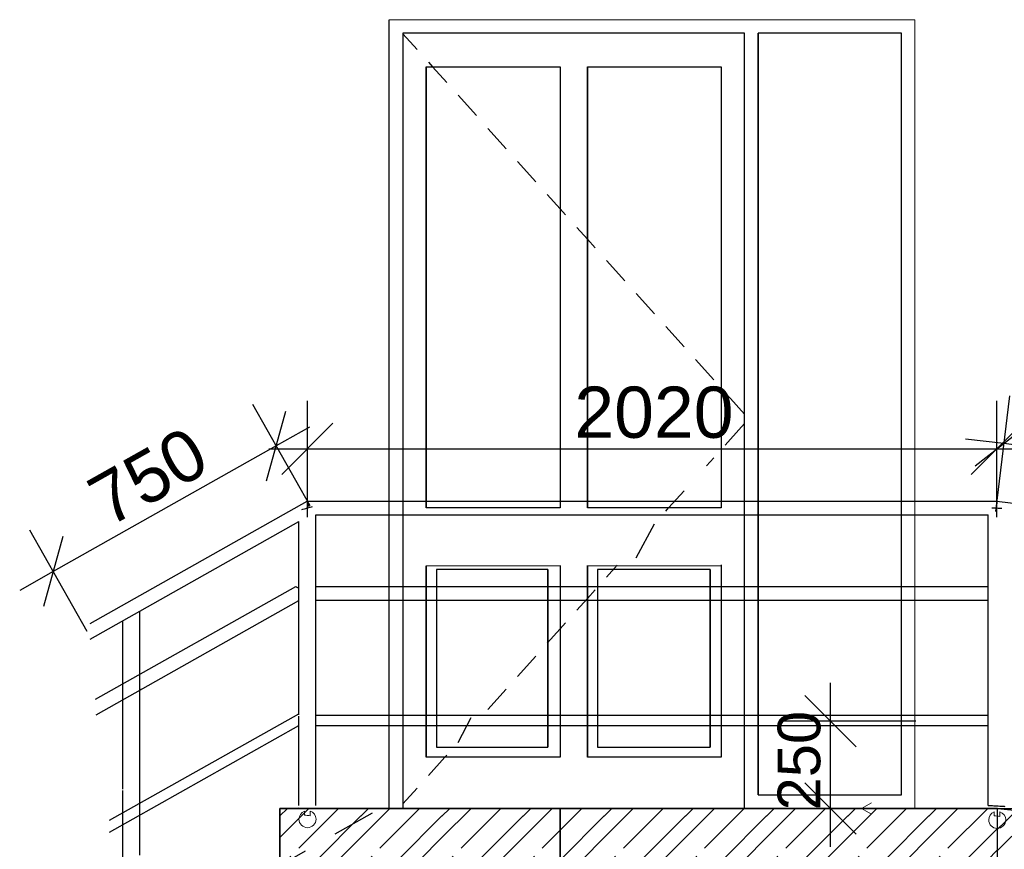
# Model space of a CAD drawing. Header units: millimetres. Extents: x 126830 to 197420, y -10585 to 21156.
# Tile 55 of 100: x 180019 to 182901, y -3914 to -1485. Entities that reach past the tile are written whole.
import ezdxf

# ---------------------------------------------------------------- set-up
doc = ezdxf.new("R2010")
doc.units = ezdxf.units.MM
doc.header["$MEASUREMENT"] = 0
doc.linetypes.add('Čárkovaná M', pattern=[225, 125, -100])
for name, color, linetype in [('Konstrukce - nenosné', 7, 'Continuous'), ('Konstrukce - nosné', 7, 'Continuous'), ('Nové_0', 7, 'Continuous'), ('Nové_Konstrukce - nosné', 7, 'Continuous'), ('Nové_Kóty - SP', 7, 'Continuous'), ('Popis', 7, 'Continuous'), ('Situace - terén', 7, 'Continuous'), ('TZB - VZT', 7, 'Continuous'), ('Výplně - Povrchové', 7, 'Continuous')]:
    doc.layers.add(name, color=color, linetype=linetype)
doc.styles.add('GENEROVANÝ_STYL_2', font='txt')
doc.dimstyles.new('GENEROVANÝ_STYL__6', dxfattribs={"dimtxt": 125, "dimasz": 142.5, "dimexe": 0.18, "dimexo": 250, "dimgap": 0, "dimtad": 1, "dimdec": 0, "dimzin": 0, "dimdsep": 46, "dimtxsty": 'GENEROVANÝ_STYL_2', "dimblk": 'ARROWHEAD_6', "dimblk1": 'ARROWHEAD_6', "dimblk2": 'ARROWHEAD_6', "dimcen": 0.09, "dimclrd": 1, "dimclre": 1, "dimclrt": 1, "dimazin": 0, "dimtfac": 1, "dimtdec": 4, "dimtmove": 2, "dimatfit": 3, "dimfxl": 1, "dimtolj": 1, "dimtzin": 0, "dimarcsym": 0})
doc.dimstyles.new('GENEROVANÝ_STYL__7', dxfattribs={"dimtxt": 150, "dimasz": 142.5, "dimexe": 0.18, "dimexo": 200, "dimgap": 0, "dimtad": 1, "dimdec": 0, "dimzin": 0, "dimdsep": 46, "dimtxsty": 'GENEROVANÝ_STYL_2', "dimblk": 'ARROWHEAD_6', "dimblk1": 'ARROWHEAD_6', "dimblk2": 'ARROWHEAD_6', "dimcen": 0.09, "dimclrd": 1, "dimclre": 1, "dimclrt": 1, "dimazin": 0, "dimtfac": 1, "dimtdec": 4, "dimtmove": 0, "dimatfit": 3, "dimfxl": 1, "dimtolj": 1, "dimtzin": 0, "dimarcsym": 0})
doc.dimstyles.new('GENEROVANÝ_STYL__8', dxfattribs={"dimtxt": 150, "dimasz": 142.5, "dimexe": 0.18, "dimexo": 200, "dimgap": 0, "dimtad": 1, "dimtih": 1, "dimtoh": 1, "dimdec": 0, "dimzin": 0, "dimdsep": 46, "dimtxsty": 'GENEROVANÝ_STYL_2', "dimblk": 'ARROWHEAD_6', "dimblk1": 'ARROWHEAD_6', "dimblk2": 'ARROWHEAD_6', "dimcen": 0.09, "dimclrd": 1, "dimclre": 1, "dimclrt": 1, "dimazin": 0, "dimtfac": 1, "dimtdec": 4, "dimtmove": 0, "dimatfit": 3, "dimfxl": 1, "dimtolj": 1, "dimtzin": 0, "dimarcsym": 0})

# ---------------------------------------------------------------- blocks, each defined once
blk = doc.blocks.new('*X170', base_point=(40059.5, 0))
at = {"layer": 'Konstrukce - nenosné', "color": 7, "linetype": 'Continuous', "lineweight": 13}
for p, q in [((182902.1, -3834.9), (182936.8, -3800.2)), ((182965.3, -3834.9), (182994.3, -3806)), ((183139.6, -3834.9), (183152.6, -3821.9)), ((183202.8, -3834.9), (183210.1, -3827.6)), ((182881.4, -3855.5), (182902.1, -3834.9)), ((182881.4, -3918), (182964.6, -3834.9)), ((182936.4, -3950.2), (183051.7, -3834.9)), ((183083.7, -3890.8), (183139.6, -3834.9)), ((183083.7, -3953.3), (183202.1, -3834.9)), ((183152.3, -3971.9), (183288.6, -3835.5)), ((183321.2, -3890.8), (183368.4, -3843.5)), ((183321.2, -3953.3), (183425.2, -3849.2)), ((183377, -3984.6), (183504.4, -3857.2)), ((183015.6, -3958.1), (183083.7, -3890)), ((183231.4, -3979.8), (183321.2, -3890)), ((183447.2, -4001.5), (183558.7, -3890)), ((183558.7, -3890.8), (183584.3, -3865.2)), ((183558.7, -3953.3), (183641.1, -3870.9)), ((183614.5, -3984.6), (183720.2, -3878.9)), ((183663, -4023.2), (183796.2, -3890)), ((183796.2, -3890.8), (183800.1, -3886.9)), ((183796.2, -3953.3), (183856.9, -3892.6)), ((183852, -3984.6), (183936.1, -3900.5)), ((183878.8, -4044.9), (184015.2, -3908.5)), ((184033.7, -3953.3), (184072.7, -3914.3)), ((184089.5, -3984.6), (184151.9, -3922.2)), ((184094.7, -4066.6), (184231.1, -3930.2)), ((184271.2, -3953.3), (184288.6, -3935.9)), ((184327, -3984.6), (184367.7, -3943.9)), ((183073.1, -3963.9), (183083.7, -3953.3)), ((183288.9, -3985.6), (183321.2, -3953.3)), ((183504.7, -4007.3), (183558.7, -3953.3)), ((183720.5, -4029), (183796.2, -3953.3)), ((183936.3, -4050.7), (184033.7, -3953.3)), ((184152.8, -4071.7), (184271.2, -3953.3)), ((184327.1, -4071.7), (184446.9, -3951.8)), ((184390.3, -4071.7), (184504.4, -3957.6)), ((184564.5, -3984.6), (184583.6, -3965.6)), ((184564.6, -4071.7), (184662.7, -3973.5)), ((184627.8, -4071.7), (184720.2, -3979.3)), ((184802.1, -4071.7), (184878.6, -3995.2)), ((184865.3, -4071.7), (184936, -4001)), ((183584.6, -4014.5), (183591.7, -4007.5)), ((183822.1, -4014.5), (183829.2, -4007.5)), ((184059.6, -4014.5), (184066.7, -4007.5)), ((184297.1, -4014.5), (184304.2, -4007.5)), ((184534.6, -4014.5), (184541.7, -4007.5)), ((184772.1, -4014.5), (184779.2, -4007.5)), ((185009.6, -4014.5), (185015.2, -4008.9)), ((185039.6, -4071.7), (185094.4, -4016.9)), ((185102.8, -4071.7), (185151.9, -4022.6)), ((185277.1, -4071.7), (185310.2, -4038.5)), ((185340.3, -4071.7), (185367.7, -4044.3)), ((185514.6, -4071.7), (185526, -4060.2)), ((184151.4, -4072.3), (184152.1, -4071.7)), ((184230.6, -4080.2), (184239.2, -4071.7)), ((184310.5, -4088.3), (184327.1, -4071.7)), ((184367.3, -4094), (184389.6, -4071.7)), ((184446.4, -4101.9), (184476.7, -4071.7)), ((184526.3, -4110), (184564.6, -4071.7)), ((184583.1, -4115.7), (184627.1, -4071.7)), ((184662.2, -4123.6), (184714.2, -4071.7)), ((184746.2, -4127.5), (184802.1, -4071.7)), ((184798.9, -4137.4), (184864.6, -4071.7)), ((184878, -4145.3), (184951.7, -4071.7)), ((184983.7, -4127.5), (185039.6, -4071.7)), ((185014.7, -4159.1), (185102.1, -4071.7)), ((185093.8, -4167), (185189.2, -4071.7)), ((185221.2, -4127.5), (185277.1, -4071.7)), ((185230.5, -4180.8), (185339.6, -4071.7)), ((185309.7, -4188.7), (185426.7, -4071.7)), ((185458.7, -4127.5), (185514.6, -4071.7)), ((185458.7, -4190), (185577.1, -4071.7)), ((185525.5, -4210.4), (185662, -4073.9)), ((185577.8, -4071.7), (185583.5, -4066)), ((185696.2, -4127.5), (185741.9, -4081.9)), ((185696.2, -4190), (185798.7, -4087.6)), ((185752, -4221.3), (185877.8, -4095.5)), ((184741.4, -4131.6), (184746.2, -4126.8)), ((184957.2, -4153.3), (184983.7, -4126.8)), ((185173, -4175), (185221.2, -4126.8)), ((185388.8, -4196.7), (185458.7, -4126.8)), ((185604.6, -4218.4), (185696.2, -4126.8)), ((185446.3, -4202.4), (185458.7, -4190)), ((185650.7, -4235.5), (185696.2, -4190)), ((185825, -4235.5), (185880.8, -4179.7))]:
    blk.add_line(p, q, dxfattribs=at)
blk = doc.blocks.new('výplň_39_2', base_point=(40059.5, 0))
at = {"layer": 'Konstrukce - nenosné', "color": 7, "linetype": 'Continuous', "lineweight": 13, "flags": 128}
blk.add_lwpolyline([(182881.4, -3944.6), (182881.4, -3794.6), (185880.8, -4095.8), (185880.8, -4235.5), (185628.4, -4235.5), (185628.4, -4220.7)], close=True, dxfattribs=at)
at = {"layer": 'Konstrukce - nenosné', "color": 7, "linetype": 'Continuous', "lineweight": 13}
blk.add_blockref('*X170', (40059.5, 0), dxfattribs=at)
blk = doc.blocks.new('*X181', base_point=(40059.5, 0))
at = {"layer": 'Konstrukce - nenosné', "color": 7, "linetype": 'Continuous', "lineweight": 13}
for p, q in [((180780.9, -3816.5), (180802.8, -3794.6)), ((180780.9, -3879), (180865.3, -3794.6)), ((180836.2, -3910.9), (180952.4, -3794.6)), ((181017.8, -3817.1), (181040.3, -3794.6)), ((181017.8, -3879.6), (181102.8, -3794.6)), ((181073.7, -3910.9), (181189.9, -3794.6)), ((181255.3, -3817.1), (181277.8, -3794.6)), ((181255.3, -3879.6), (181340.3, -3794.6)), ((181311.2, -3910.9), (181427.4, -3794.6)), ((181492.8, -3817.1), (181515.3, -3794.6)), ((181492.8, -3879.6), (181577.8, -3794.6)), ((181548.7, -3910.9), (181664.9, -3794.6)), ((181730.3, -3817.1), (181752.8, -3794.6)), ((181730.3, -3879.6), (181815.3, -3794.6)), ((181786.2, -3910.9), (181902.4, -3794.6)), ((181967.8, -3817.1), (181990.3, -3794.6)), ((181967.8, -3879.6), (182052.8, -3794.6)), ((182023.7, -3910.9), (182139.9, -3794.6)), ((182205.3, -3817.1), (182227.8, -3794.6)), ((182205.3, -3879.6), (182290.3, -3794.6)), ((182261.2, -3910.9), (182377.4, -3794.6)), ((182442.8, -3817.1), (182465.3, -3794.6)), ((182442.8, -3879.6), (182527.8, -3794.6)), ((182498.7, -3910.9), (182614.9, -3794.6)), ((182680.3, -3817.1), (182702.8, -3794.6)), ((182680.3, -3879.6), (182765.3, -3794.6)), ((182736.2, -3910.9), (182852.4, -3794.6)), ((180889.5, -3944.6), (181017.8, -3816.4)), ((181127, -3944.6), (181255.3, -3816.4)), ((181364.5, -3944.6), (181492.8, -3816.4)), ((181602, -3944.6), (181730.3, -3816.4)), ((181839.5, -3944.6), (181967.8, -3816.4)), ((182077, -3944.6), (182205.3, -3816.4)), ((182314.5, -3944.6), (182442.8, -3816.4)), ((182552, -3944.6), (182680.3, -3816.4)), ((182789.5, -3944.6), (182880.4, -3853.7)), ((180952.8, -3944.6), (181017.8, -3879.6)), ((181190.3, -3944.6), (181255.3, -3879.6)), ((181427.8, -3944.6), (181492.8, -3879.6)), ((181665.3, -3944.6), (181730.3, -3879.6)), ((181902.8, -3944.6), (181967.8, -3879.6)), ((182140.3, -3944.6), (182205.3, -3879.6)), ((182377.8, -3944.6), (182442.8, -3879.6)), ((182615.3, -3944.6), (182680.3, -3879.6)), ((182852.8, -3944.6), (182880.4, -3917)), ((180806.3, -3940.8), (180813.3, -3933.8)), ((181043.8, -3940.8), (181050.8, -3933.8)), ((181281.3, -3940.8), (181288.3, -3933.8)), ((181518.8, -3940.8), (181525.8, -3933.8)), ((181756.3, -3940.8), (181763.3, -3933.8)), ((181993.8, -3940.8), (182000.8, -3933.8)), ((182231.3, -3940.8), (182238.3, -3933.8)), ((182468.8, -3940.8), (182475.8, -3933.8)), ((182706.3, -3940.8), (182713.3, -3933.8))]:
    blk.add_line(p, q, dxfattribs=at)
blk = doc.blocks.new('výplň_44_2', base_point=(40059.5, 0))
at = {"layer": 'Konstrukce - nenosné', "color": 7, "linetype": 'Continuous', "lineweight": 13, "flags": 128}
blk.add_lwpolyline([(180836.2, -3794.6), (180780.9, -3794.6), (180780.9, -3944.6), (182880.4, -3944.6), (182880.4, -3794.6), (180861.1, -3794.6)], close=True, dxfattribs=at)
at = {"layer": 'Konstrukce - nenosné', "color": 7, "linetype": 'Continuous', "lineweight": 13}
blk.add_blockref('*X181', (40059.5, 0), dxfattribs=at)
blk = doc.blocks.new('Čára_40_2', base_point=(182483.3, -3794.6))
at = {"layer": 'Popis', "color": 7, "linetype": 'Continuous', "lineweight": 13}
for q in [(182512, -3778.1), (185735.7, -3794.6), (182512, -3811.2)]:
    blk.add_line((182483.3, -3794.6), q, dxfattribs=at)
blk = doc.blocks.new('*D244', base_point=(40059.5, 0))
at = {"layer": 'Nové_Kóty - SP', "color": 1, "linetype": 'Continuous', "lineweight": 25}
for p, q in [((182392.3, -3538.7), (182392.3, -3426.2)), ((182467.3, -3613.7), (182317.3, -3463.7)), ((182642.3, -3538.7), (182251.7, -3538.7)), ((182392.3, -3794.6), (182392.3, -3538.7)), ((182317.3, -3719.6), (182467.3, -3869.6)), ((182642.3, -3794.6), (182251.7, -3794.6)), ((182392.3, -3907.1), (182392.3, -3794.6))]:
    blk.add_line(p, q, dxfattribs=at)
at = {"layer": 'Nové_Kóty - SP', "color": 1, "lineweight": 25, "insert": (182364.3, -3800.1), "char_height": 125, "attachment_point": 7, "rotation": 90, "style": 'GENEROVANÝ_STYL_2'}
blk.add_mtext('\\A1;{\\pql;\\fArial|b0|i0|c0|p38;250}', dxfattribs=at)
blk = doc.blocks.new('ARROWHEAD_6')
at = {"color": 0, "linetype": 'Continuous', "lineweight": 0}
for p, q in [((-0.5, -0.5), (0.5, 0.5)), ((0, 0), (-1, 0))]:
    blk.add_line(p, q, dxfattribs=at)
blk = doc.blocks.new('*D246', base_point=(40059.5, 0))
at = {"layer": 'Nové_Kóty - SP', "color": 1, "linetype": 'Continuous', "lineweight": 25}
for p, q in [((182916.2, -2586.6), (182875.6, -2924.8)), ((182982.9, -2660.7), (182816.1, -2791.7)), ((182899.5, -2726.2), (182787.8, -2712.8)), ((185878, -3083.7), (182899.5, -2726.2)), ((185894.8, -2944.1), (185854.2, -3282.3)), ((185794.6, -3149.2), (185961.4, -3018.2)), ((185989.7, -3097.1), (185878, -3083.7))]:
    blk.add_line(p, q, dxfattribs=at)
at = {"layer": 'Nové_Kóty - SP', "color": 1, "lineweight": 25, "insert": (184137.7, -2844.6), "char_height": 150, "attachment_point": 7, "rotation": 353.1557, "style": 'GENEROVANÝ_STYL_2'}
blk.add_mtext('\\A1;{\\pql;\\fArial|b0|i0|c0|p38;3\xa0000}', dxfattribs=at)
blk = doc.blocks.new('*D247', base_point=(40059.5, 0))
at = {"layer": 'Nové_Kóty - SP', "color": 1, "linetype": 'Continuous', "lineweight": 25}
for p, q in [((180861.2, -2941.2), (180861.2, -2600.6)), ((182879.2, -2941.2), (182879.2, -2600.6)), ((180936.2, -2666.2), (180786.2, -2816.2)), ((182804.2, -2816.2), (182954.2, -2666.2)), ((180748.7, -2741.2), (180861.2, -2741.2)), ((180861.2, -2741.2), (182879.2, -2741.2)), ((182879.2, -2741.2), (182991.7, -2741.2))]:
    blk.add_line(p, q, dxfattribs=at)
at = {"layer": 'Nové_Kóty - SP', "color": 1, "lineweight": 25, "insert": (181642.5, -2711.2), "char_height": 150, "attachment_point": 7, "style": 'GENEROVANÝ_STYL_2'}
blk.add_mtext('\\A1;{\\pql;\\fArial|b0|i0|c0|p38;2020}', dxfattribs=at)
blk = doc.blocks.new('*D248', base_point=(40059.5, 0))
at = {"layer": 'Nové_Kóty - SP', "color": 1, "linetype": 'Continuous', "lineweight": 25}
for p, q in [((180701, -2610.5), (180868.2, -2907.3)), ((180741.5, -2835.2), (180798.5, -2630.9)), ((180868, -2677.8), (180770, -2733)), ((180770, -2733), (180117.4, -3100.7)), ((180048.3, -2978.1), (180215.5, -3274.9)), ((180145.9, -2998.5), (180088.8, -3202.8)), ((180117.4, -3100.7), (180019.3, -3155.9))]:
    blk.add_line(p, q, dxfattribs=at)
at = {"layer": 'Nové_Kóty - SP', "color": 1, "lineweight": 25, "insert": (180280.2, -2974.5), "char_height": 150, "attachment_point": 7, "rotation": 29.3939, "style": 'GENEROVANÝ_STYL_2'}
blk.add_mtext('\\A1;{\\pql;\\fArial|b0|i0|c0|p38;750}', dxfattribs=at)

msp = doc.modelspace()

# ---------------------------------------------------------------- linework, layer by layer
at = {"layer": 'Konstrukce - nenosné', "color": 1, "linetype": 'Continuous', "lineweight": 18}
for p, q in [((180780.9, -3794.6), (180836.2, -3794.6)), ((180780.9, -3964.6), (180780.9, -3794.6)), ((180861.1, -3794.6), (182878.2, -3794.6)), ((182878.2, -3794.6), (182878.7, -3794.6))]:
    msp.add_line(p, q, dxfattribs=at)
at = {"layer": 'Konstrukce - nosné', "color": 7, "linetype": 'Continuous', "lineweight": 13}
for p, q in [((181100.6, -1484.6), (182639.2, -1484.6)), ((182639.2, -1484.6), (182639.1, -3794.6)), ((181208.8, -3083.7), (181600.8, -3083.7)), ((181680.8, -3083.7), (182072.8, -3083.7))]:
    msp.add_line(p, q, dxfattribs=at)
at = {"layer": 'Nové_0', "color": 1, "linetype": 'Continuous', "lineweight": 25}
for p, q in [((180225.7, -3252.5), (180861.1, -2894.6)), ((180861.1, -2894.6), (180861.2, -2894.9)), ((180861.1, -2894.6), (182879.2, -2894.6)), ((180861.2, -2894.9), (180861.4, -2895.8)), ((180861.4, -2895.8), (180861.8, -2897.2)), ((180861.8, -2897.2), (180862.3, -2899.2)), ((180862.3, -2899.2), (180862.9, -2901.7)), ((180862.9, -2901.7), (180863.7, -2904.6)), ((180863.7, -2904.6), (180864.5, -2907.7)), ((180864.5, -2907.7), (180865.4, -2911.1)), ((180873.5, -2911.3), (180876.6, -2910.5)), ((182878.4, -2907.7), (182878.2, -2911.1)), ((182878.6, -2904.6), (182878.4, -2907.7)), ((182878.8, -2901.7), (182878.6, -2904.6)), ((182878.9, -2899.2), (182878.8, -2901.7)), ((182879, -2897.2), (182878.9, -2899.2)), ((182879.1, -2895.8), (182879, -2897.2)), ((182879.2, -2894.9), (182879.1, -2895.8)), ((182879.2, -2894.6), (182879.2, -2894.9)), ((182879.2, -2894.6), (185857.8, -3252.1)), ((180844.8, -2918.8), (180845, -2918.8)), ((180845, -2918.8), (180848.5, -2917.8)), ((180848.5, -2917.8), (180852.5, -2916.8)), ((180852.5, -2916.8), (180856.7, -2915.7)), ((180856.7, -2915.7), (180861, -2914.6)), ((180861, -2914.6), (180865.4, -2913.4)), ((180865.4, -2911.1), (180865.9, -2913.3)), ((180865.4, -2913.4), (180869.6, -2912.3)), ((180869.6, -2912.3), (180873.5, -2911.3)), ((180886.1, -3508.1), (180886.1, -2934.6)), ((180886.1, -2934.6), (182854.2, -2934.6)), ((182854.2, -3508.1), (182854.2, -2934.6)), ((182864.2, -2913.7), (182866.7, -2913.8)), ((182866.7, -2913.8), (182870.6, -2914)), ((182870.6, -2914), (182874.8, -2914.3)), ((182874.8, -2914.3), (182879.2, -2914.6)), ((182878.2, -2911.1), (182878, -2914.5)), ((182879.2, -2914.6), (182883.5, -2914.8)), ((182883.5, -2914.8), (182887.7, -2915.1)), ((182887.7, -2915.1), (182891.7, -2915.3)), ((182891.7, -2915.3), (182894.2, -2915.5)), ((180225.7, -3298.4), (180836.1, -2954.5)), ((180836.1, -3519.9), (180836.1, -2954.5)), ((180241.2, -3474.8), (180827.4, -3144.6)), ((180827.4, -3144.6), (180827.7, -3144.7)), ((180827.7, -3144.7), (180828.6, -3145.3)), ((180828.6, -3145.3), (180830, -3146.1)), ((180830, -3146.1), (180832, -3147.3)), ((180832, -3147.3), (180834.5, -3148.7)), ((180834.5, -3148.7), (180836.1, -3149.7)), ((180886.1, -3144.6), (182854.2, -3144.6)), ((180242.8, -3519.8), (180836.1, -3185.6)), ((180886.1, -3184.6), (182854.2, -3184.6)), ((180370.9, -3727.4), (180370.9, -3216.6)), ((180320.9, -3738.4), (180320.9, -3244.8)), ((180370.9, -3443.9), (180371.2, -3444.3)), ((180371.2, -3444.3), (180371.9, -3445.6)), ((180371.9, -3445.6), (180372.4, -3446.4)), ((180372.4, -3446.4), (180372.5, -3446.7)), ((180886.1, -3650.3), (180886.1, -3508.1)), ((182854.2, -3650.8), (182854.2, -3508.1)), ((180282.5, -3829.1), (180836.1, -3517.3)), ((180836.1, -3662.1), (180836.1, -3524.4)), ((180886.1, -3521.1), (182854.2, -3521.1)), ((180282.5, -3863.6), (180836.1, -3551.7)), ((180886.1, -3551.1), (182854.2, -3551.1)), ((180886.1, -3785.6), (180886.1, -3650.6)), ((182854.2, -3785.4), (182854.2, -3650.6)), ((180836.1, -3785.6), (180836.1, -3662.1)), ((180320.9, -4089.6), (180320.9, -3741.6)), ((180370.5, -3931.1), (180370.9, -3727.4)), ((180836.2, -3792.1), (180836.5, -3792)), ((180836.2, -3792.1), (180836.5, -3792)), ((182854.2, -3785.4), (182854.6, -3785.4)), ((182854.6, -3785.4), (182855.7, -3785.4)), ((182855.7, -3785.4), (182857.6, -3785.6)), ((182857.6, -3785.6), (182860, -3785.7)), ((182860, -3785.7), (182863.1, -3785.9)), ((182863.1, -3785.9), (182866.7, -3786.1)), ((182866.7, -3786.1), (182870.6, -3786.3)), ((182870.6, -3786.3), (182874.8, -3786.6)), ((182874.8, -3786.6), (182879.2, -3786.8)), ((182879.2, -3786.8), (182883.5, -3787.1)), ((182883.5, -3787.1), (182887.7, -3787.4)), ((182887.7, -3787.4), (182891.7, -3787.6)), ((182891.7, -3787.6), (182895.3, -3787.8)), ((182895.3, -3787.8), (182898.3, -3788)), ((182898.3, -3788), (182900.9, -3788.1)), ((182900.9, -3788.1), (182902.7, -3788.3))]:
    msp.add_line(p, q, dxfattribs=at)
at = {"layer": 'Nové_Konstrukce - nosné', "color": 1, "linetype": 'Continuous', "lineweight": 25}
for p, q in [((181100.6, -1524.6), (181100.6, -1484.6)), ((181100.6, -2794), (181100.6, -1524.6)), ((181140.6, -1524.6), (181140.6, -2793.9)), ((182140.6, -1524.6), (181140.6, -1524.6)), ((181140.8, -1524.6), (181140.8, -2793.9)), ((181140.8, -1526), (181182.3, -1572.2)), ((182140.6, -2791.3), (182140.6, -1524.6)), ((182180.6, -1524.6), (182180.6, -2791.2)), ((182600.6, -1524.6), (182180.6, -1524.6)), ((182180.7, -2791.2), (182180.7, -1524.6)), ((182600.6, -2790.2), (182600.6, -1524.6)), ((181215.6, -1609.4), (181227.5, -1622.6)), ((181208.8, -2793.7), (181208.8, -1622.6)), ((181208.8, -1622.6), (181600.8, -1622.6)), ((181208.9, -1622.6), (181208.9, -2793.7)), ((181227.5, -1622.6), (181269.1, -1668.9)), ((181600.8, -1622.6), (181600.8, -2792.7)), ((181680.8, -2792.5), (181680.8, -1622.6)), ((181680.8, -1622.6), (182072.8, -1622.6)), ((181680.9, -1622.6), (181680.9, -2792.5)), ((182072.8, -1622.6), (182072.8, -2791.5)), ((181302.5, -1706.1), (181355.9, -1765.7)), ((181389.3, -1802.9), (181442.7, -1862.4)), ((181476.1, -1899.6), (181529.6, -1959.2)), ((181563, -1996.4), (181600.8, -2038.6)), ((181600.8, -2038.6), (181616.4, -2055.9)), ((181649.8, -2093.1), (181680.8, -2127.7)), ((181680.8, -2127.7), (181703.2, -2152.7)), ((181736.6, -2189.9), (181790.1, -2249.4)), ((181823.5, -2286.6), (181876.9, -2346.2)), ((181910.3, -2383.4), (181963.7, -2442.9)), ((181997.1, -2480.1), (182050.5, -2539.7)), ((182083.9, -2576.9), (182099.4, -2594.1)), ((182099.4, -2594.1), (182140.6, -2640.1)), ((182099.4, -2713.2), (182140.6, -2667.2)), ((182083.9, -2730.4), (182099.4, -2713.2)), ((181100.6, -3084), (181100.6, -2794)), ((181140.6, -2793.9), (181140.6, -3083.9)), ((181140.8, -2793.9), (181140.8, -3083.9)), ((181208.8, -2914.6), (181208.8, -2793.7)), ((181208.9, -2793.7), (181208.9, -2914.6)), ((181600.8, -2792.7), (181600.8, -2914.6)), ((181680.8, -2914.6), (181680.8, -2792.5)), ((181680.9, -2792.5), (181680.9, -2914.6)), ((182029, -2791.6), (182050.5, -2767.6)), ((182072.8, -2791.5), (182072.8, -2914.6)), ((182140.6, -3081.3), (182140.6, -2791.3)), ((182180.6, -2791.2), (182180.6, -3081.2)), ((182180.7, -3081.2), (182180.7, -2791.2)), ((182600.6, -3080.2), (182600.6, -2790.2)), ((181918.6, -2914.6), (181963.7, -2864.3)), ((181600.8, -2914.6), (181208.8, -2914.6)), ((182072.8, -2914.6), (181680.8, -2914.6)), ((181910.3, -2923.9), (181918.6, -2914.6)), ((181823.5, -3060.6), (181876.9, -2961.1)), ((181600.8, -3082.7), (181600.8, -3527.7)), ((181680.8, -3527.5), (181680.8, -3082.5)), ((181680.9, -3082.5), (181680.9, -3527.5)), ((181736.6, -3117.4), (181768.1, -3082.3)), ((182072.8, -3081.5), (182072.8, -3526.5)), ((182140.6, -3526.3), (182140.6, -3081.3)), ((182180.6, -3081.2), (182180.6, -3526.2)), ((182180.7, -3526.2), (182180.7, -3081.2)), ((182600.6, -3525.2), (182600.6, -3080.2)), ((181100.6, -3529), (181100.6, -3084)), ((181140.6, -3083.9), (181140.6, -3528.9)), ((181140.8, -3083.9), (181140.8, -3528.9)), ((181208.8, -3528.7), (181208.8, -3083.7)), ((181208.9, -3083.7), (181208.9, -3528.7)), ((181564.8, -3094.6), (181238.8, -3094.6)), ((181238.8, -3094.6), (181238.8, -3528.7)), ((181564.8, -3527.8), (181564.8, -3094.6)), ((181564.9, -3094.6), (181564.9, -3527.8)), ((182039.8, -3094.6), (181710.8, -3094.6)), ((181710.8, -3094.6), (181710.8, -3527.5)), ((182039.8, -3526.6), (182039.8, -3094.6)), ((182039.9, -3094.6), (182039.9, -3526.6)), ((181680.8, -3179.6), (181703.2, -3154.6)), ((181649.8, -3214.1), (181680.8, -3179.6)), ((181600.8, -3268.7), (181616.4, -3251.3)), ((181563, -3310.9), (181600.8, -3268.7)), ((181476.1, -3407.6), (181529.6, -3348.1)), ((181389.3, -3504.4), (181442.7, -3444.9)), ((181100.6, -3794.6), (181100.6, -3529)), ((181140.6, -3528.9), (181140.6, -3794.6)), ((181140.8, -3528.9), (181140.8, -3794.6)), ((181208.8, -3644.6), (181208.8, -3528.7)), ((181208.9, -3528.7), (181208.9, -3644.6)), ((181238.8, -3528.7), (181238.8, -3614.6)), ((181302.5, -3601.1), (181340.8, -3528.4)), ((181564.8, -3614.6), (181564.8, -3527.8)), ((181564.9, -3527.8), (181564.9, -3614.6)), ((181600.8, -3527.7), (181600.8, -3644.6)), ((181680.8, -3644.6), (181680.8, -3527.5)), ((181680.9, -3527.5), (181680.9, -3644.6)), ((181710.8, -3527.5), (181710.8, -3614.6)), ((182039.8, -3614.6), (182039.8, -3526.6)), ((182039.9, -3526.6), (182039.9, -3614.6)), ((182072.8, -3526.5), (182072.8, -3644.6)), ((182140.6, -3794.6), (182140.6, -3526.3)), ((182180.6, -3526.2), (182180.6, -3754.6)), ((182180.7, -3754.6), (182180.7, -3526.2)), ((182600.6, -3754.6), (182600.6, -3525.2)), ((181238.8, -3614.6), (181564.8, -3614.6)), ((181710.8, -3614.6), (182039.8, -3614.6)), ((181600.8, -3644.6), (181208.8, -3644.6)), ((181215.6, -3697.9), (181263.4, -3644.6)), ((181263.4, -3644.6), (181269.1, -3638.4)), ((182072.8, -3644.6), (181680.8, -3644.6)), ((181140.8, -3781.3), (181182.3, -3735.1)), ((182180.6, -3754.6), (182600.6, -3754.6))]:
    msp.add_line(p, q, dxfattribs=at)
at = {"layer": 'Situace - terén', "color": 1, "linetype": 'Čárkovaná M', "lineweight": 25}
msp.add_line((180356, -4202.8), (181087.7, -3786.8), dxfattribs=at)
at = {"layer": 'TZB - VZT', "color": 5, "linetype": 'Continuous', "lineweight": 35}
for p, q in [((182881.4, -3794.6), (180780.9, -3794.6)), ((180780.9, -3794.6), (180780.9, -3939.6)), ((185880.8, -4095.6), (182881.4, -3794.6))]:
    msp.add_line(p, q, dxfattribs=at)
at = {"layer": 'TZB - VZT', "color": 7, "linetype": 'Continuous', "lineweight": 25}
for p, q in [((182881.4, -3794.6), (180780.9, -3794.6)), ((180780.9, -3794.6), (180780.9, -3939.6)), ((185880.8, -4095.6), (182881.4, -3794.6))]:
    msp.add_line(p, q, dxfattribs=at)
at = {"layer": 'TZB - VZT', "color": 7, "linetype": 'Continuous', "lineweight": 35}
msp.add_line((181601, -3794.6), (181601, -4274.6), dxfattribs=at)
at = {"layer": 'Výplně - Povrchové', "color": 7, "linetype": 'Continuous', "lineweight": 13, "flags": 128}
for points in [[(180869.6, -3802), (180869.6, -3815.8), (180865.3, -3815.2), (180861, -3814.7), (180856.7, -3814.2), (180852.5, -3813.7), (180852.5, -3802.5, 0.306784), (180836.7, -3825.7, 1), (180886.7, -3825.7, 0.32376)], [(182888.1, -3804.2), (182888.1, -3818), (182883.9, -3817.5), (182879.6, -3817), (182875.2, -3816.5), (182871, -3816), (182871, -3804.7, 0.306784), (182855.3, -3828, 1), (182905.3, -3828, 0.32376)]]:
    msp.add_lwpolyline(points, format="xyb", close=True, dxfattribs=at)

# ---------------------------------------------------------------- block references
at = {"layer": 'Konstrukce - nenosné', "color": 7, "linetype": 'Continuous', "lineweight": 13}
for name in ['výplň_44_2', 'výplň_39_2']:
    msp.add_blockref(name, (40059.5, 0), dxfattribs=at)
at = {"layer": 'Popis', "color": 7, "linetype": 'Continuous', "lineweight": 13}
msp.add_blockref('Čára_40_2', (182483.3, -3794.6), dxfattribs=at)

# ---------------------------------------------------------------- dimensions: what is measured, and where the dimension line sits
at = {"layer": 'Nové_Kóty - SP', "color": 1, "linetype": 'Continuous', "lineweight": 25}
dim = msp.add_linear_dim(base=(182899.5, -2726.2), p1=(185857.8, -3252.4), p2=(182879.2, -2894.9), angle=173.1557, dimstyle='GENEROVANÝ_STYL__7', dxfattribs=at)
dim.commit()
dim.dimension.update_dxf_attribs({"geometry": '*D246', "text_midpoint": (184402.4, -2800.8), "dimtype": 160, "text_rotation": 353.1557})
dim = msp.add_linear_dim(base=(182879.2, -2741.2), p1=(180861.2, -2894.9), p2=(182879.2, -2894.9), text='2020', dimstyle='GENEROVANÝ_STYL__8', dxfattribs=at)
dim.commit()
dim.dimension.update_dxf_attribs({"geometry": '*D247', "text_midpoint": (181871.2, -2636.2), "dimtype": 160})
for base, p1, p2, angle, text, dimstyle, picture, middle, turn in [((180117.4, -3100.7), (180861.2, -2894.9), (180225.7, -3293), 209.3939, '750', 'GENEROVANÝ_STYL__7', '*D248', (180392.8, -2825), 29.3939), ((182392.3, -3538.7), (182482, -3794.6), (182420, -3538.7), 90, '250', 'GENEROVANÝ_STYL__6', '*D244', (182301.8, -3657.2), 90)]:
    dim = msp.add_linear_dim(base=base, p1=p1, p2=p2, angle=angle, text=text, dimstyle=dimstyle, dxfattribs=at)
    dim.commit()
    dim.dimension.update_dxf_attribs({"geometry": picture, "text_midpoint": middle, "dimtype": 160, "text_rotation": turn})

doc.saveas('drawing.dxf')
